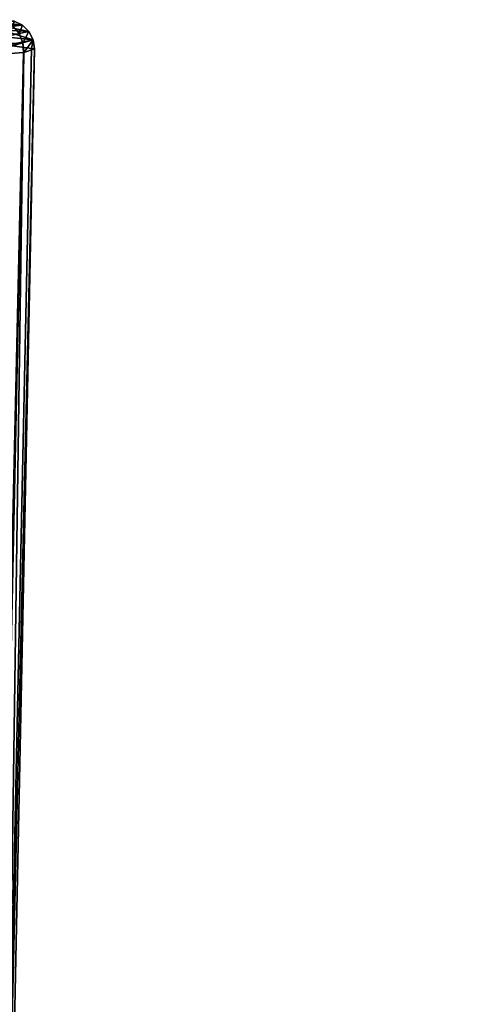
# Model space of a CAD drawing. Extents: x -0.396 to 0.142, y -0.557 to 0.001.
# Tile 202 of 256: x -0.197 to -0.189, y -0.017 to 0. Entities that reach past the tile are written whole.
import ezdxf

# ---------------------------------------------------------------- set-up
doc = ezdxf.new("R2010")
doc.units = 0
doc.layers.add('mesh', color=7, linetype='CONTINUOUS')

msp = doc.modelspace()

# ---------------------------------------------------------------- meshes
at = {"layer": 'mesh'}
mesh = msp.add_polyface(dxfattribs=at)
corners = [(-0.197392, -0.000451, -0.338432), (-0.197353, -0.000588, -0.338423), (-0.197558, -0.000577, -0.337843), (-0.196918, -0.000499, -0.341724), (-0.196944, -0.000645, -0.341357), (-0.196893, -0.000653, -0.341723), (-0.197078, -0.000715, -0.344958), (-0.197092, -0.000549, -0.345057), (-0.197084, -0.000717, -0.345058), (-0.197914, -0.000779, -0.348247), (-0.197903, -0.000598, -0.348251), (-0.197154, -0.000392, -0.345047), (-0.19699, -0.00036, -0.341727), (-0.197466, -0.00033, -0.33845), (-0.197265, -0.000266, -0.34503), (-0.197953, -0.000425, -0.348233), (-0.1971, -0.00025, -0.341731), (-0.197571, -0.000236, -0.338475), (-0.197239, -0.00018, -0.341737), (-0.19741, -0.000184, -0.345008), (-0.197697, -0.000176, -0.338506), (-0.197835, -0.000156, -0.338539), (-0.197393, -0.000156, -0.341743), (-0.197575, -0.000156, -0.344983), (-0.198202, -0.000188, -0.348141), (-0.197554, -0.029091, -0.322211), (-0.198049, -0.027508, -0.319864), (-0.197591, -0.028631, -0.321529), (-0.197498, -0.029782, -0.323235), (-0.19772, -0.030695, -0.324589), (-0.197775, -0.030923, -0.324927), (-0.197638, -0.030187, -0.322954), (-0.197729, -0.02905, -0.321269), (-0.139266, -0.03234, -0.696437), (-0.140013, -0.032342, -0.699007), (-0.139557, -0.032258, -0.699063), (-0.139002, -0.032635, -0.690017), (-0.138559, -0.032539, -0.690058), (-0.139382, -0.032887, -0.690017), (-0.1404, -0.032593, -0.698934), (-0.139643, -0.033258, -0.690058), (-0.1269, -0.032076, -0.696438)]
mesh.append_faces([[corners[k] for k in face] for face in [(0, 1, 2, 2), (3, 1, 0, 0), (3, 4, 1, 1), (3, 5, 4, 4), (3, 6, 5, 5), (7, 6, 3, 3), (7, 8, 6, 6), (7, 9, 8, 8), (10, 9, 7, 7), (7, 11, 10, 10), (7, 12, 11, 11), (3, 12, 7, 7), (3, 13, 12, 12), (0, 13, 3, 3), (11, 14, 15, 15), (11, 16, 14, 14), (12, 16, 11, 11), (12, 17, 16, 16), (13, 17, 12, 12), (14, 18, 19, 19), (16, 18, 14, 14), (16, 20, 18, 18), (17, 20, 16, 16), (21, 18, 20, 20), (22, 18, 21, 21), (22, 19, 18, 18), (23, 19, 22, 22), (23, 24, 19, 19), (1, 4, 25, 25), (1, 26, 2, 2), (25, 27, 1, 1), (5, 25, 4, 4), (5, 28, 25, 25), (6, 28, 5, 5), (6, 29, 28, 28), (8, 29, 6, 6), (8, 30, 29, 29), (9, 30, 8, 8), (31, 28, 29, 29), (32, 28, 31, 31), (32, 25, 28, 28), (32, 27, 25, 25), (33, 34, 35, 35), (33, 36, 34, 34), (37, 36, 33, 33), (34, 38, 39, 39), (36, 38, 34, 34), (40, 39, 38, 38), (41, 37, 33, 33)]])

doc.saveas('drawing.dxf')
